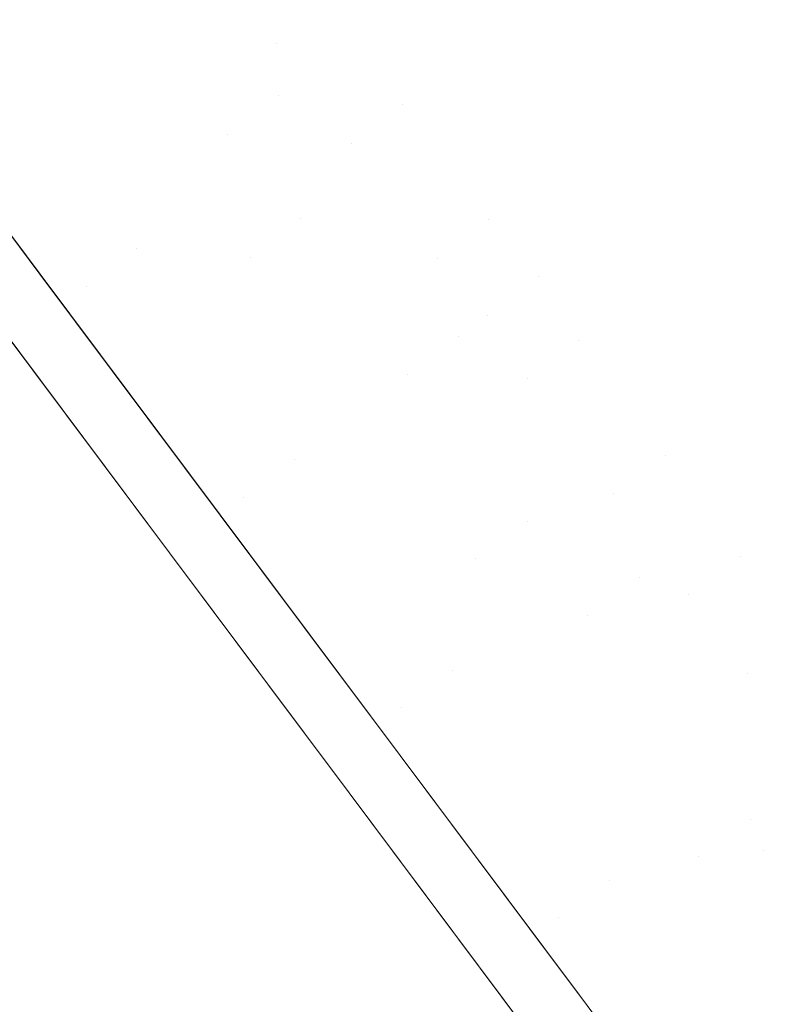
# Model space of a CAD drawing. Header units: centimetres. Extents: x -20.1 to -11, y -7.5 to 4.5.
# Tile 4 of 13: x -15.8 to -14.6, y -2.2 to -0.7. Entities that reach past the tile are written whole.
import ezdxf

# ---------------------------------------------------------------- set-up
doc = ezdxf.new("R2010")
doc.units = ezdxf.units.CM
doc.header["$LTSCALE"] = 2.54
doc.layers.add('Lucido design-1', color=7, linetype='Continuous')

# ---------------------------------------------------------------- blocks, each defined once
blk = doc.blocks.new('Gruppo-1')
at = {"color": 30, "linetype": 'Continuous', "lineweight": 9}
for points, invisible_edges in [([(-15.7478, -0.335, -332.466), (-15.847, -0.2024, -332.595), (-15.4539, -0.6797, -333.3027), (-15.4043, -0.746, -333.2382)], 15), ([(-15.4043, -0.746, -334.7823), (-15.4539, -0.6797, -334.7178), (-15.847, -0.2024, -335.4256), (-15.7478, -0.335, -335.5545)], 15), ([(-15.6695, -0.273, -332.4622), (-15.558, -0.422, -332.3486), (-15.2693, -0.7595, -333.1795), (-15.3251, -0.685, -333.2363)], 15), ([(-15.3251, -0.685, -334.7842), (-15.2693, -0.7595, -334.841), (-15.558, -0.422, -335.6719), (-15.6695, -0.273, -335.5584)], 15), ([(-15.4043, -0.746, -333.2382), (-15.3487, -0.8203, -333.1816), (-15.6367, -0.4836, -332.3528), (-15.7478, -0.335, -332.466)], 15), ([(-15.7478, -0.335, -335.5545), (-15.6367, -0.4836, -335.6677), (-15.3487, -0.8203, -334.8389), (-15.4043, -0.746, -334.7823)], 15), ([(-15.6788, -0.3413, -331.3777), (-15.4824, -0.6039, -331.2727), (-15.3049, -0.7605, -332.185), (-15.4358, -0.5853, -332.255)], 15), ([(-15.4358, -0.5853, -335.7655), (-15.3049, -0.7605, -335.8355), (-15.4824, -0.6039, -336.7478), (-15.6788, -0.3413, -336.6428)], 15), ([(-15.5629, -0.367, -334.1352), (-15.5679, -0.3603, -334.0103), (-14.9962, -1.1085, -334.0103)], 11), ([(-14.9962, -1.1085, -334.0103), (-15.5679, -0.3603, -334.0103), (-15.5629, -0.367, -333.8853)], 11), ([(-15.5629, -0.367, -333.8853), (-15.5453, -0.3905, -333.7466), (-14.9962, -1.1085, -334.0103)], 11), ([(-14.9962, -1.1085, -334.0103), (-15.5453, -0.3905, -334.2739), (-15.5629, -0.367, -334.1352)], 11), ([(-14.9962, -1.1085, -334.0103), (-15.5453, -0.3905, -333.7466), (-15.5108, -0.4366, -333.5977)], 11), ([(-15.5108, -0.4366, -334.4228), (-15.5453, -0.3905, -334.2739), (-14.9962, -1.1085, -334.0103)], 11), ([(-15.5148, -0.6466, -332.2594), (-15.3842, -0.8213, -332.1896), (-15.5613, -0.6651, -331.2796), (-15.7572, -0.4032, -331.3842)], 15), ([(-15.7572, -0.4032, -336.6363), (-15.5613, -0.6651, -336.741), (-15.3842, -0.8213, -335.8309), (-15.5148, -0.6466, -335.7612)], 15), ([(-16.1073, -0.4146, -327.5535), (-15.8658, -0.7374, -327.4902), (-15.6958, -0.7552, -328.4155), (-15.903, -0.4781, -328.4699)], 15), ([(-15.903, -0.4781, -339.5506), (-15.6958, -0.7552, -339.605), (-15.8658, -0.7374, -340.5304), (-16.1073, -0.4146, -340.467)], 15), ([(-15.0763, -1.1684, -334.0103), (-15.6465, -0.4221, -334.0103), (-15.6415, -0.4288, -334.1349)], 11), ([(-15.6415, -0.4288, -333.8856), (-15.6465, -0.4221, -334.0103), (-15.0763, -1.1684, -334.0103)], 11), ([(-15.0763, -1.1684, -334.0103), (-15.624, -0.4522, -333.7473), (-15.6415, -0.4288, -333.8856)], 11), ([(-15.6415, -0.4288, -334.1349), (-15.624, -0.4522, -334.2732), (-15.0763, -1.1684, -334.0103)], 11), ([(-15.2083, -0.8411, -333.1327), (-15.2693, -0.7595, -333.1795), (-15.558, -0.422, -332.3486), (-15.4358, -0.5853, -332.255)], 15), ([(-15.4358, -0.5853, -335.7655), (-15.558, -0.422, -335.6719), (-15.2693, -0.7595, -334.841), (-15.2083, -0.8411, -334.8878)], 15), ([(-15.5108, -0.4366, -333.5977), (-15.4551, -0.5111, -333.4454), (-14.9962, -1.1085, -334.0103)], 11), ([(-14.9962, -1.1085, -334.0103), (-15.4551, -0.5111, -334.5751), (-15.5108, -0.4366, -334.4228)], 11), ([(-15.7136, -0.5536, -338.6311), (-15.6753, -0.4593, -337.659), (-15.4011, -0.826, -337.7455)], 11), ([(-15.4011, -0.826, -330.275), (-15.6753, -0.4593, -330.3616), (-15.7136, -0.5536, -329.3894)], 11), ([(-15.2767, -0.8791, -331.2078), (-15.4824, -0.6039, -331.2727), (-15.6753, -0.4593, -330.3616), (-15.4011, -0.826, -330.275)], 15), ([(-15.4011, -0.826, -337.7455), (-15.6753, -0.4593, -337.659), (-15.4824, -0.6039, -336.7478), (-15.2767, -0.8791, -336.8127)], 15), ([(-15.5896, -0.4982, -333.5987), (-15.624, -0.4522, -333.7473), (-15.0763, -1.1684, -334.0103)], 11), ([(-15.0763, -1.1684, -334.0103), (-15.624, -0.4522, -334.2732), (-15.5896, -0.4982, -334.4218)], 11), ([(-15.9807, -0.5396, -328.4837), (-15.7741, -0.816, -328.4295), (-15.9437, -0.7983, -327.5064), (-16.1846, -0.4762, -327.5696)], 15), ([(-16.1846, -0.4762, -340.4509), (-15.9437, -0.7983, -340.5141), (-15.7741, -0.816, -339.5911), (-15.9807, -0.5396, -339.5368)], 15), ([(-15.903, -0.4781, -328.4699), (-15.6958, -0.7552, -328.4155), (-15.5408, -0.7847, -329.344), (-15.7136, -0.5536, -329.3894)], 15), ([(-15.7136, -0.5536, -338.6311), (-15.5408, -0.7847, -338.6765), (-15.6958, -0.7552, -339.605), (-15.903, -0.4781, -339.5506)], 15), ([(-15.5148, -0.6466, -332.2594), (-15.6367, -0.4836, -332.3528), (-15.3487, -0.8203, -333.1816), (-15.2878, -0.9017, -333.1349)], 15), ([(-15.2878, -0.9017, -334.8856), (-15.3487, -0.8203, -334.8389), (-15.6367, -0.4836, -335.6677), (-15.5148, -0.6466, -335.7612)], 15), ([(-15.0763, -1.1684, -334.0103), (-15.534, -0.5725, -333.4468), (-15.5896, -0.4982, -333.5987)], 11), ([(-15.5896, -0.4982, -334.4218), (-15.534, -0.5725, -334.5737), (-15.0763, -1.1684, -334.0103)], 11), ([(-15.4801, -0.8866, -337.7362), (-15.7537, -0.5208, -337.6499), (-15.7919, -0.6149, -338.6196)], 11), ([(-15.7919, -0.6149, -329.4009), (-15.7537, -0.5208, -330.3707), (-15.4801, -0.8866, -330.2843)], 11), ([(-15.4801, -0.8866, -330.2843), (-15.7537, -0.5208, -330.3707), (-15.5613, -0.6651, -331.2796), (-15.356, -0.9396, -331.2148)], 15), ([(-15.356, -0.9396, -336.8057), (-15.5613, -0.6651, -336.741), (-15.7537, -0.5208, -337.6499), (-15.4801, -0.8866, -337.7362)], 15), ([(-14.9962, -1.1085, -334.0103), (-15.4551, -0.5111, -333.4454), (-15.4181, -0.5605, -333.3713)], 11), ([(-15.4181, -0.5605, -334.6492), (-15.4551, -0.5111, -334.5751), (-14.9962, -1.1085, -334.0103)], 11), ([(-15.7919, -0.6149, -329.4009), (-15.6195, -0.8454, -329.3557), (-15.7741, -0.816, -328.4295), (-15.9807, -0.5396, -328.4837)], 15), ([(-15.9807, -0.5396, -339.5368), (-15.7741, -0.816, -339.5911), (-15.6195, -0.8454, -338.6649), (-15.7919, -0.6149, -338.6196)], 15), ([(-15.4011, -0.826, -337.7455), (-15.5408, -0.7847, -338.6765), (-15.7136, -0.5536, -338.6311)], 11), ([(-15.7136, -0.5536, -329.3894), (-15.5408, -0.7847, -329.344), (-15.4011, -0.826, -330.275)], 11), ([(-14.9962, -1.1085, -334.0103), (-15.3748, -0.6185, -334.7196), (-15.4181, -0.5605, -334.6492)], 11), ([(-15.4181, -0.5605, -333.3713), (-15.3748, -0.6185, -333.3009), (-14.9962, -1.1085, -334.0103)], 11), ([(-15.0763, -1.1684, -334.0103), (-15.534, -0.5725, -334.5737), (-15.4971, -0.6218, -334.6476)], 11), ([(-15.4971, -0.6218, -333.3729), (-15.534, -0.5725, -333.4468), (-15.0763, -1.1684, -334.0103)], 11), ([(-15.4358, -0.5853, -332.255), (-15.3049, -0.7605, -332.185), (-15.1428, -0.9287, -333.0978), (-15.2083, -0.8411, -333.1327)], 15), ([(-15.2083, -0.8411, -334.8878), (-15.1428, -0.9287, -334.9228), (-15.3049, -0.7605, -335.8355), (-15.4358, -0.5853, -335.7655)], 15), ([(-15.1677, -0.9439, -332.1417), (-15.3049, -0.7605, -332.185), (-15.4824, -0.6039, -331.2727), (-15.2767, -0.8791, -331.2078)], 15), ([(-15.2767, -0.8791, -336.8127), (-15.4824, -0.6039, -336.7478), (-15.3049, -0.7605, -335.8355), (-15.1677, -0.9439, -335.8788)], 15), ([(-15.4801, -0.8866, -330.2843), (-15.6195, -0.8454, -329.3557), (-15.7919, -0.6149, -329.4009)], 11), ([(-15.7919, -0.6149, -338.6196), (-15.6195, -0.8454, -338.6649), (-15.4801, -0.8866, -337.7362)], 11), ([(-15.0763, -1.1684, -334.0103), (-15.4539, -0.6797, -333.3027), (-15.4971, -0.6218, -333.3729)], 11), ([(-15.4971, -0.6218, -334.6476), (-15.4539, -0.6797, -334.7178), (-15.0763, -1.1684, -334.0103)], 11), ([(-14.9962, -1.1085, -334.0103), (-15.3748, -0.6185, -333.3009), (-15.3251, -0.685, -333.2363)], 11), ([(-15.3251, -0.685, -334.7842), (-15.3748, -0.6185, -334.7196), (-14.9962, -1.1085, -334.0103)], 11), ([(-15.2878, -0.9017, -333.1349), (-15.2225, -0.9891, -333.1), (-15.3842, -0.8213, -332.1896), (-15.5148, -0.6466, -332.2594)], 15), ([(-15.5148, -0.6466, -335.7612), (-15.3842, -0.8213, -335.8309), (-15.2225, -0.9891, -334.9205), (-15.2878, -0.9017, -334.8856)], 15), ([(-15.356, -0.9396, -331.2148), (-15.5613, -0.6651, -331.2796), (-15.3842, -0.8213, -332.1896), (-15.2473, -1.0042, -332.1464)], 15), ([(-15.2473, -1.0042, -335.8741), (-15.3842, -0.8213, -335.8309), (-15.5613, -0.6651, -336.741), (-15.356, -0.9396, -336.8057)], 15), ([(-15.0763, -1.1684, -334.0103), (-15.4539, -0.6797, -334.7178), (-15.4043, -0.746, -334.7823)], 11), ([(-15.4043, -0.746, -333.2382), (-15.4539, -0.6797, -333.3027), (-15.0763, -1.1684, -334.0103)], 11), ([(-14.9962, -1.1085, -334.0103), (-15.2693, -0.7595, -334.841), (-15.3251, -0.685, -334.7842)], 11), ([(-15.3251, -0.685, -333.2363), (-15.2693, -0.7595, -333.1795), (-14.9962, -1.1085, -334.0103)], 11), ([(-15.9583, -0.8553, -341.4697), (-15.8658, -0.7374, -340.5304), (-15.6215, -1.0641, -340.5687)], 11), ([(-15.8804, -0.9595, -326.5384), (-15.6215, -1.0641, -327.4519), (-15.8658, -0.7374, -327.4902)], 11), ([(-15.4861, -1.0355, -328.3826), (-15.6958, -0.7552, -328.4155), (-15.8658, -0.7374, -327.4902), (-15.6215, -1.0641, -327.4519)], 15), ([(-15.6215, -1.0641, -340.5687), (-15.8658, -0.7374, -340.5304), (-15.6958, -0.7552, -339.605), (-15.4861, -1.0355, -339.6379)], 15), ([(-15.0763, -1.1684, -334.0103), (-15.3487, -0.8203, -333.1816), (-15.4043, -0.746, -333.2382)], 11), ([(-15.4043, -0.746, -334.7823), (-15.3487, -0.8203, -334.8389), (-15.0763, -1.1684, -334.0103)], 11), ([(-15.366, -1.0185, -329.3166), (-15.5408, -0.7847, -329.344), (-15.6958, -0.7552, -328.4155), (-15.4861, -1.0355, -328.3826)], 15), ([(-15.4861, -1.0355, -339.6379), (-15.6958, -0.7552, -339.605), (-15.5408, -0.7847, -338.6765), (-15.366, -1.0185, -338.7039)], 15), ([(-15.0742, -1.0204, -333.0761), (-15.1428, -0.9287, -333.0978), (-15.3049, -0.7605, -332.185), (-15.1677, -0.9439, -332.1417)], 15), ([(-15.1677, -0.9439, -335.8788), (-15.3049, -0.7605, -335.8355), (-15.1428, -0.9287, -334.9228), (-15.0742, -1.0204, -334.9444)], 15), ([(-14.9962, -1.1085, -334.0103), (-15.2693, -0.7595, -333.1795), (-15.2083, -0.8411, -333.1327)], 11), ([(-15.2083, -0.8411, -334.8878), (-15.2693, -0.7595, -334.841), (-14.9962, -1.1085, -334.0103)], 11), ([(-15.4011, -0.826, -330.275), (-15.5408, -0.7847, -329.344), (-15.366, -1.0185, -329.3166)], 11), ([(-15.366, -1.0185, -338.7039), (-15.5408, -0.7847, -338.6765), (-15.4011, -0.826, -337.7455)], 11), ([(-15.7, -1.1241, -340.5523), (-15.9437, -0.7983, -340.5141), (-16.0314, -0.922, -341.4519)], 11), ([(-15.9437, -0.7983, -327.5064), (-15.7, -1.1241, -327.4682), (-15.8873, -1.1147, -326.5477)], 11), ([(-15.7, -1.1241, -327.4682), (-15.9437, -0.7983, -327.5064), (-15.7741, -0.816, -328.4295), (-15.565, -1.0956, -328.3967)], 15), ([(-15.565, -1.0956, -339.6238), (-15.7741, -0.816, -339.5911), (-15.9437, -0.7983, -340.5141), (-15.7, -1.1241, -340.5523)], 15), ([(-15.565, -1.0956, -328.3967), (-15.7741, -0.816, -328.4295), (-15.6195, -0.8454, -329.3557), (-15.4451, -1.0786, -329.3283)], 15), ([(-15.4451, -1.0786, -338.6922), (-15.6195, -0.8454, -338.6649), (-15.7741, -0.816, -339.5911), (-15.565, -1.0956, -339.6238)], 15), ([(-15.366, -1.0185, -338.7039), (-15.4011, -0.826, -337.7455), (-15.1203, -1.2014, -337.7748)], 11), ([(-15.1203, -1.2014, -330.2457), (-15.4011, -0.826, -330.275), (-15.366, -1.0185, -329.3166)], 11), ([(-15.4011, -0.826, -330.275), (-15.1203, -1.2014, -330.2457), (-15.066, -1.1607, -331.1858), (-15.2767, -0.8791, -331.2078)], 15), ([(-15.2767, -0.8791, -336.8127), (-15.066, -1.1607, -336.8347), (-15.1203, -1.2014, -337.7748), (-15.4011, -0.826, -337.7455)], 15), ([(-15.2473, -1.0042, -332.1464), (-15.3842, -0.8213, -332.1896), (-15.2225, -0.9891, -333.1), (-15.1541, -1.0805, -333.0784)], 15), ([(-15.1541, -1.0805, -334.9421), (-15.2225, -0.9891, -334.9205), (-15.3842, -0.8213, -335.8309), (-15.2473, -1.0042, -335.8741)], 15), ([(-15.0763, -1.1684, -334.0103), (-15.3487, -0.8203, -334.8389), (-15.2878, -0.9017, -334.8856)], 11), ([(-15.2878, -0.9017, -333.1349), (-15.3487, -0.8203, -333.1816), (-15.0763, -1.1684, -334.0103)], 11), ([(-14.9962, -1.1085, -334.0103), (-15.1428, -0.9287, -334.9228), (-15.2083, -0.8411, -334.8878)], 11), ([(-15.2083, -0.8411, -333.1327), (-15.1428, -0.9287, -333.0978), (-14.9962, -1.1085, -334.0103)], 11), ([(-16.0314, -0.922, -341.4519), (-15.9583, -0.8553, -341.4697), (-15.7717, -1.1047, -341.4859)], 9), ([(-15.6215, -1.0641, -340.5687), (-15.7717, -1.1047, -341.4859), (-15.9583, -0.8553, -341.4697)], 9), ([(-15.4801, -0.8866, -337.7362), (-15.6195, -0.8454, -338.6649), (-15.4451, -1.0786, -338.6922)], 11), ([(-15.4451, -1.0786, -329.3283), (-15.6195, -0.8454, -329.3557), (-15.4801, -0.8866, -330.2843)], 11), ([(-15.2001, -1.2611, -337.7654), (-15.4801, -0.8866, -337.7362), (-15.4451, -1.0786, -338.6922)], 11), ([(-15.4451, -1.0786, -329.3283), (-15.4801, -0.8866, -330.2843), (-15.2001, -1.2611, -330.2551)], 11), ([(-15.356, -0.9396, -331.2148), (-15.1459, -1.2205, -331.1929), (-15.2001, -1.2611, -330.2551), (-15.4801, -0.8866, -330.2843)], 15), ([(-15.4801, -0.8866, -337.7362), (-15.2001, -1.2611, -337.7654), (-15.1459, -1.2205, -336.8276), (-15.356, -0.9396, -336.8057)], 15), ([(-15.2767, -0.8791, -331.2078), (-15.066, -1.1607, -331.1858), (-15.0272, -1.1317, -332.1271), (-15.1677, -0.9439, -332.1417)], 15), ([(-15.1677, -0.9439, -335.8788), (-15.0272, -1.1317, -335.8934), (-15.066, -1.1607, -336.8347), (-15.2767, -0.8791, -336.8127)], 15), ([(-15.0763, -1.1684, -334.0103), (-15.2225, -0.9891, -333.1), (-15.2878, -0.9017, -333.1349)], 11), ([(-15.2878, -0.9017, -334.8856), (-15.2225, -0.9891, -334.9205), (-15.0763, -1.1684, -334.0103)], 11), ([(-16.0314, -0.922, -341.4519), (-15.8499, -1.1647, -341.4675), (-15.7, -1.1241, -340.5523)], 10), ([(-15.7717, -1.1047, -341.4859), (-15.8499, -1.1647, -341.4675), (-16.0314, -0.922, -341.4519)], 9), ([(-14.9962, -1.1085, -334.0103), (-15.1428, -0.9287, -333.0978), (-15.0742, -1.0204, -333.0761)], 11), ([(-15.0742, -1.0204, -334.9444), (-15.1428, -0.9287, -334.9228), (-14.9962, -1.1085, -334.0103)], 11), ([(-15.2473, -1.0042, -332.1464), (-15.1072, -1.1916, -332.1318), (-15.1459, -1.2205, -331.1929), (-15.356, -0.9396, -331.2148)], 15), ([(-15.356, -0.9396, -336.8057), (-15.1459, -1.2205, -336.8276), (-15.1072, -1.1916, -335.8887), (-15.2473, -1.0042, -335.8741)], 15), ([(-15.1677, -0.9439, -332.1417), (-15.0272, -1.1317, -332.1271), (-15.004, -1.1143, -333.0688), (-15.0742, -1.0204, -333.0761)], 15), ([(-15.0742, -1.0204, -334.9444), (-15.004, -1.1143, -334.9517), (-15.0272, -1.1317, -335.8934), (-15.1677, -0.9439, -335.8788)], 15), ([(-15.8873, -1.1147, -326.5477), (-15.7719, -1.1045, -326.5332), (-15.8804, -0.9595, -326.5384)], 9), ([(-15.8804, -0.9595, -326.5384), (-15.7719, -1.1045, -326.5332), (-15.6215, -1.0641, -327.4519)], 10), ([(-15.0763, -1.1684, -334.0103), (-15.2225, -0.9891, -334.9205), (-15.1541, -1.0805, -334.9421)], 11), ([(-15.1541, -1.0805, -333.0784), (-15.2225, -0.9891, -333.1), (-15.0763, -1.1684, -334.0103)], 11), ([(-15.1541, -1.0805, -333.0784), (-15.084, -1.1742, -333.0711), (-15.1072, -1.1916, -332.1318), (-15.2473, -1.0042, -332.1464)], 15), ([(-15.2473, -1.0042, -335.8741), (-15.1072, -1.1916, -335.8887), (-15.084, -1.1742, -334.9494), (-15.1541, -1.0805, -334.9421)], 15), ([(-15.4861, -1.0355, -328.3826), (-15.2753, -1.3174, -328.3716), (-15.1901, -1.2536, -329.3074), (-15.366, -1.0185, -329.3166)], 15), ([(-15.366, -1.0185, -338.7039), (-15.1901, -1.2536, -338.7131), (-15.2753, -1.3174, -339.6489), (-15.4861, -1.0355, -339.6379)], 15), ([(-15.1203, -1.2014, -337.7748), (-15.1901, -1.2536, -338.7131), (-15.366, -1.0185, -338.7039)], 11), ([(-15.366, -1.0185, -329.3166), (-15.1901, -1.2536, -329.3074), (-15.1203, -1.2014, -330.2457)], 11), ([(-14.9962, -1.1085, -334.0103), (-15.004, -1.1143, -334.9517), (-15.0742, -1.0204, -334.9444)], 11), ([(-15.0742, -1.0204, -333.0761), (-15.004, -1.1143, -333.0688), (-14.9962, -1.1085, -334.0103)], 11), ([(-15.6215, -1.0641, -327.4519), (-15.3758, -1.3927, -327.439), (-15.2753, -1.3174, -328.3716), (-15.4861, -1.0355, -328.3826)], 15), ([(-15.4861, -1.0355, -339.6379), (-15.2753, -1.3174, -339.6489), (-15.3758, -1.3927, -340.5815), (-15.6215, -1.0641, -340.5687)], 15), ([(-15.3758, -1.3927, -327.439), (-15.6215, -1.0641, -327.4519), (-15.7719, -1.1045, -326.5332)], 11), ([(-15.7717, -1.1047, -341.4859), (-15.6215, -1.0641, -340.5687), (-15.3758, -1.3927, -340.5815)], 11), ([(-15.4451, -1.0786, -329.3283), (-15.2696, -1.3132, -329.3192), (-15.3546, -1.3768, -328.3857), (-15.565, -1.0956, -328.3967)], 15), ([(-15.565, -1.0956, -339.6238), (-15.3546, -1.3768, -339.6348), (-15.2696, -1.3132, -338.7014), (-15.4451, -1.0786, -338.6922)], 15), ([(-15.2001, -1.2611, -330.2551), (-15.2696, -1.3132, -329.3192), (-15.4451, -1.0786, -329.3283)], 11), ([(-15.4451, -1.0786, -338.6922), (-15.2696, -1.3132, -338.7014), (-15.2001, -1.2611, -337.7654)], 11), ([(-15.0763, -1.1684, -334.0103), (-15.084, -1.1742, -333.0711), (-15.1541, -1.0805, -333.0784)], 11), ([(-15.1541, -1.0805, -334.9421), (-15.084, -1.1742, -334.9494), (-15.0763, -1.1684, -334.0103)], 11), ([(-15.565, -1.0956, -328.3967), (-15.3546, -1.3768, -328.3857), (-15.4549, -1.4519, -327.4554), (-15.7, -1.1241, -327.4682)], 15), ([(-15.7, -1.1241, -340.5523), (-15.4549, -1.4519, -340.5651), (-15.3546, -1.3768, -339.6348), (-15.565, -1.0956, -339.6238)], 15), ([(-15.8873, -1.1147, -326.5477), (-15.8501, -1.1643, -326.5469), (-15.7719, -1.1045, -326.5332)], 10), ([(-15.7, -1.1241, -327.4682), (-15.8501, -1.1643, -326.5469), (-15.8873, -1.1147, -326.5477)], 9), ([(-15.4914, -1.4796, -326.5196), (-15.7719, -1.1045, -326.5332), (-15.8501, -1.1643, -326.5469)], 10), ([(-15.5704, -1.5384, -341.4916), (-15.8499, -1.1647, -341.4675), (-15.7717, -1.1047, -341.4859)], 10), ([(-15.7719, -1.1045, -326.5332), (-15.4914, -1.4796, -326.5196), (-15.3758, -1.3927, -327.439)], 10), ([(-15.7717, -1.1047, -341.4859), (-15.4916, -1.4794, -341.5103), (-15.5704, -1.5384, -341.4916)], 10), ([(-15.3758, -1.3927, -340.5815), (-15.4916, -1.4794, -341.5103), (-15.7717, -1.1047, -341.4859)], 9), ([(-14.9338, -1.2081, -333.0761), (-15.004, -1.1143, -333.0688), (-15.0272, -1.1317, -332.1271), (-14.8868, -1.3195, -332.1417)], 15), ([(-14.8868, -1.3195, -335.8788), (-15.0272, -1.1317, -335.8934), (-15.004, -1.1143, -334.9517), (-14.9338, -1.2081, -334.9444)], 15), ([(-14.9962, -1.1085, -334.0103), (-15.004, -1.1143, -333.0688), (-14.9338, -1.2081, -333.0761)], 11), ([(-14.9338, -1.2081, -334.9444), (-15.004, -1.1143, -334.9517), (-14.9962, -1.1085, -334.0103)], 11), ([(-14.9962, -1.1085, -334.0103), (-14.5529, -1.7174, -334.5751), (-14.5899, -1.668, -334.6492)], 11), ([(-14.9962, -1.1085, -334.0103), (-14.7386, -1.4691, -334.841), (-14.7997, -1.3874, -334.8878)], 11), ([(-14.9962, -1.1085, -334.0103), (-14.6332, -1.61, -334.7196), (-14.6829, -1.5436, -334.7842)], 11), ([(-14.9962, -1.1085, -334.0103), (-14.8652, -1.2999, -334.9228), (-14.9338, -1.2081, -334.9444)], 11), ([(-14.9962, -1.1085, -334.0103), (-14.7386, -1.4691, -333.1795), (-14.6829, -1.5436, -333.2363)], 11), ([(-14.9962, -1.1085, -334.0103), (-14.8652, -1.2999, -333.0978), (-14.7997, -1.3874, -333.1327)], 11), ([(-14.9962, -1.1085, -334.0103), (-14.6332, -1.61, -333.3009), (-14.5899, -1.668, -333.3713)], 11), ([(-14.4451, -1.8615, -333.8853), (-14.4401, -1.8682, -334.0103), (-14.9962, -1.1085, -334.0103)], 11), ([(-14.4971, -1.792, -333.5977), (-14.4627, -1.8381, -333.7466), (-14.9962, -1.1085, -334.0103)], 11), ([(-14.9962, -1.1085, -334.0103), (-14.4627, -1.8381, -333.7466), (-14.4451, -1.8615, -333.8853)], 11), ([(-14.5899, -1.668, -333.3713), (-14.5529, -1.7174, -333.4454), (-14.9962, -1.1085, -334.0103)], 11), ([(-14.7997, -1.3874, -333.1327), (-14.7386, -1.4691, -333.1795), (-14.9962, -1.1085, -334.0103)], 11), ([(-14.6829, -1.5436, -333.2363), (-14.6332, -1.61, -333.3009), (-14.9962, -1.1085, -334.0103)], 11), ([(-14.9962, -1.1085, -334.0103), (-14.5529, -1.7174, -333.4454), (-14.4971, -1.792, -333.5977)], 11), ([(-14.9338, -1.2081, -333.0761), (-14.8652, -1.2999, -333.0978), (-14.9962, -1.1085, -334.0103)], 11), ([(-14.6829, -1.5436, -334.7842), (-14.7386, -1.4691, -334.841), (-14.9962, -1.1085, -334.0103)], 11), ([(-14.7997, -1.3874, -334.8878), (-14.8652, -1.2999, -334.9228), (-14.9962, -1.1085, -334.0103)], 11), ([(-14.4971, -1.792, -334.4228), (-14.5529, -1.7174, -334.5751), (-14.9962, -1.1085, -334.0103)], 11), ([(-14.4451, -1.8615, -334.1352), (-14.4627, -1.8381, -334.2739), (-14.9962, -1.1085, -334.0103)], 11), ([(-14.9962, -1.1085, -334.0103), (-14.4627, -1.8381, -334.2739), (-14.4971, -1.792, -334.4228)], 11), ([(-14.5899, -1.668, -334.6492), (-14.6332, -1.61, -334.7196), (-14.9962, -1.1085, -334.0103)], 11), ([(-14.9962, -1.1085, -334.0103), (-14.4401, -1.8682, -334.0103), (-14.4451, -1.8615, -334.1352)], 11), ([(-15.8501, -1.1643, -326.5469), (-15.7, -1.1241, -327.4682), (-15.4549, -1.4519, -327.4554)], 11), ([(-15.4549, -1.4519, -340.5651), (-15.7, -1.1241, -340.5523), (-15.8499, -1.1647, -341.4675)], 11), ([(-14.8868, -1.3195, -332.1417), (-15.0272, -1.1317, -332.1271), (-15.066, -1.1607, -331.1858), (-14.8554, -1.4423, -331.2078)], 15), ([(-14.8554, -1.4423, -336.8127), (-15.066, -1.1607, -336.8347), (-15.0272, -1.1317, -335.8934), (-14.8868, -1.3195, -335.8788)], 15), ([(-15.4549, -1.4519, -327.4554), (-15.5703, -1.5385, -326.5411), (-15.8501, -1.1643, -326.5469)], 9), ([(-15.8501, -1.1643, -326.5469), (-15.5703, -1.5385, -326.5411), (-15.4914, -1.4796, -326.5196)], 10), ([(-14.8554, -1.4423, -331.2078), (-15.066, -1.1607, -331.1858), (-15.1203, -1.2014, -330.2457), (-14.8396, -1.5767, -330.275)], 15), ([(-14.8396, -1.5767, -337.7455), (-15.1203, -1.2014, -337.7748), (-15.066, -1.1607, -336.8347), (-14.8554, -1.4423, -336.8127)], 15), ([(-15.8499, -1.1647, -341.4675), (-15.5704, -1.5384, -341.4916), (-15.4549, -1.4519, -340.5651)], 10), ([(-14.9671, -1.3789, -332.1464), (-15.1072, -1.1916, -332.1318), (-15.084, -1.1742, -333.0711), (-15.014, -1.2678, -333.0784)], 15), ([(-15.014, -1.2678, -334.9421), (-15.084, -1.1742, -334.9494), (-15.1072, -1.1916, -335.8887), (-14.9671, -1.3789, -335.8741)], 15), ([(-15.0763, -1.1684, -334.0103), (-15.084, -1.1742, -334.9494), (-15.014, -1.2678, -334.9421)], 11), ([(-15.014, -1.2678, -333.0784), (-15.084, -1.1742, -333.0711), (-15.0763, -1.1684, -334.0103)], 11), ([(-15.0763, -1.1684, -334.0103), (-14.7142, -1.6687, -334.7178), (-14.6709, -1.7265, -334.6476)], 11), ([(-15.0763, -1.1684, -334.0103), (-14.9456, -1.3593, -334.9205), (-14.8803, -1.4466, -334.8856)], 11), ([(-15.0763, -1.1684, -334.0103), (-14.8193, -1.5281, -334.8389), (-14.7638, -1.6024, -334.7823)], 11), ([(-15.0763, -1.1684, -334.0103), (-14.9456, -1.3593, -333.1), (-15.014, -1.2678, -333.0784)], 11), ([(-15.0763, -1.1684, -334.0103), (-14.7142, -1.6687, -333.3027), (-14.7638, -1.6024, -333.2382)], 11), ([(-15.0763, -1.1684, -334.0103), (-14.8193, -1.5281, -333.1816), (-14.8803, -1.4466, -333.1349)], 11), ([(-15.0763, -1.1684, -334.0103), (-14.6341, -1.7758, -333.4468), (-14.6709, -1.7265, -333.3729)], 11), ([(-15.0763, -1.1684, -334.0103), (-14.5216, -1.9263, -334.0103), (-14.5265, -1.9196, -333.8856)], 11), ([(-15.0763, -1.1684, -334.0103), (-14.5441, -1.8962, -333.7473), (-14.5784, -1.8502, -333.5987)], 11), ([(-14.5265, -1.9196, -333.8856), (-14.5441, -1.8962, -333.7473), (-15.0763, -1.1684, -334.0103)], 11), ([(-14.6709, -1.7265, -333.3729), (-14.7142, -1.6687, -333.3027), (-15.0763, -1.1684, -334.0103)], 11), ([(-14.8803, -1.4466, -333.1349), (-14.9456, -1.3593, -333.1), (-15.0763, -1.1684, -334.0103)], 11), ([(-14.7638, -1.6024, -333.2382), (-14.8193, -1.5281, -333.1816), (-15.0763, -1.1684, -334.0103)], 11), ([(-14.5784, -1.8502, -333.5987), (-14.6341, -1.7758, -333.4468), (-15.0763, -1.1684, -334.0103)], 11), ([(-15.014, -1.2678, -334.9421), (-14.9456, -1.3593, -334.9205), (-15.0763, -1.1684, -334.0103)], 11), ([(-14.7638, -1.6024, -334.7823), (-14.7142, -1.6687, -334.7178), (-15.0763, -1.1684, -334.0103)], 11), ([(-14.8803, -1.4466, -334.8856), (-14.8193, -1.5281, -334.8389), (-15.0763, -1.1684, -334.0103)], 11), ([(-15.0763, -1.1684, -334.0103), (-14.6341, -1.7758, -334.5737), (-14.5784, -1.8502, -334.4218)], 11), ([(-15.0763, -1.1684, -334.0103), (-14.5441, -1.8962, -334.2732), (-14.5265, -1.9196, -334.1349)], 11), ([(-14.5784, -1.8502, -334.4218), (-14.5441, -1.8962, -334.2732), (-15.0763, -1.1684, -334.0103)], 11), ([(-14.6709, -1.7265, -334.6476), (-14.6341, -1.7758, -334.5737), (-15.0763, -1.1684, -334.0103)], 11), ([(-14.5265, -1.9196, -334.1349), (-14.5216, -1.9263, -334.0103), (-15.0763, -1.1684, -334.0103)], 11), ([(-14.9358, -1.5015, -331.2148), (-15.1459, -1.2205, -331.1929), (-15.1072, -1.1916, -332.1318), (-14.9671, -1.3789, -332.1464)], 15), ([(-14.9671, -1.3789, -335.8741), (-15.1072, -1.1916, -335.8887), (-15.1459, -1.2205, -336.8276), (-14.9358, -1.5015, -336.8057)], 15), ([(-15.1203, -1.2014, -330.2457), (-15.1901, -1.2536, -329.3074), (-15.0142, -1.4888, -329.3166)], 11), ([(-15.0142, -1.4888, -338.7039), (-15.1901, -1.2536, -338.7131), (-15.1203, -1.2014, -337.7748)], 11), ([(-15.1203, -1.2014, -337.7748), (-14.8396, -1.5767, -337.7455), (-15.0142, -1.4888, -338.7039)], 11), ([(-15.0142, -1.4888, -329.3166), (-14.8396, -1.5767, -330.275), (-15.1203, -1.2014, -330.2457)], 11), ([(-14.8868, -1.3195, -332.1417), (-14.7496, -1.5029, -332.185), (-14.8652, -1.2999, -333.0978), (-14.9338, -1.2081, -333.0761)], 15), ([(-14.9338, -1.2081, -334.9444), (-14.8652, -1.2999, -334.9228), (-14.7496, -1.5029, -335.8355), (-14.8868, -1.3195, -335.8788)], 15), ([(-14.92, -1.6355, -330.2843), (-15.2001, -1.2611, -330.2551), (-15.1459, -1.2205, -331.1929), (-14.9358, -1.5015, -331.2148)], 15), ([(-14.9358, -1.5015, -336.8057), (-15.1459, -1.2205, -336.8276), (-15.2001, -1.2611, -337.7654), (-14.92, -1.6355, -337.7362)], 15), ([(-15.0142, -1.4888, -329.3166), (-15.1901, -1.2536, -329.3074), (-15.2753, -1.3174, -328.3716), (-15.0644, -1.5993, -328.3826)], 15), ([(-15.0644, -1.5993, -339.6379), (-15.2753, -1.3174, -339.6489), (-15.1901, -1.2536, -338.7131), (-15.0142, -1.4888, -338.7039)], 15), ([(-15.2001, -1.2611, -337.7654), (-15.2696, -1.3132, -338.7014), (-15.0942, -1.5478, -338.6922)], 11), ([(-15.0942, -1.5478, -329.3283), (-15.2696, -1.3132, -329.3192), (-15.2001, -1.2611, -330.2551)], 11), ([(-15.0942, -1.5478, -338.6922), (-14.92, -1.6355, -337.7362), (-15.2001, -1.2611, -337.7654)], 11), ([(-15.2001, -1.2611, -330.2551), (-14.92, -1.6355, -330.2843), (-15.0942, -1.5478, -329.3283)], 11), ([(-15.014, -1.2678, -333.0784), (-14.9456, -1.3593, -333.1), (-14.8303, -1.5619, -332.1896), (-14.9671, -1.3789, -332.1464)], 15), ([(-14.9671, -1.3789, -335.8741), (-14.8303, -1.5619, -335.8309), (-14.9456, -1.3593, -334.9205), (-15.014, -1.2678, -334.9421)], 15), ([(-14.7997, -1.3874, -333.1327), (-14.8652, -1.2999, -333.0978), (-14.7496, -1.5029, -332.185), (-14.6187, -1.678, -332.255)], 15), ([(-14.6187, -1.678, -335.7655), (-14.7496, -1.5029, -335.8355), (-14.8652, -1.2999, -334.9228), (-14.7997, -1.3874, -334.8878)], 15), ([(-15.0644, -1.5993, -328.3826), (-15.2753, -1.3174, -328.3716), (-15.3758, -1.3927, -327.439), (-15.1301, -1.7213, -327.4519)], 15), ([(-15.1301, -1.7213, -340.5687), (-15.3758, -1.3927, -340.5815), (-15.2753, -1.3174, -339.6489), (-15.0644, -1.5993, -339.6379)], 15), ([(-15.1443, -1.6581, -328.3967), (-15.3546, -1.3768, -328.3857), (-15.2696, -1.3132, -329.3192), (-15.0942, -1.5478, -329.3283)], 15), ([(-15.0942, -1.5478, -338.6922), (-15.2696, -1.3132, -338.7014), (-15.3546, -1.3768, -339.6348), (-15.1443, -1.6581, -339.6238)], 15), ([(-14.8554, -1.4423, -331.2078), (-14.6496, -1.7175, -331.2727), (-14.7496, -1.5029, -332.185), (-14.8868, -1.3195, -332.1417)], 15), ([(-14.8868, -1.3195, -335.8788), (-14.7496, -1.5029, -335.8355), (-14.6496, -1.7175, -336.7478), (-14.8554, -1.4423, -336.8127)], 15), ([(-14.6997, -1.7365, -332.2594), (-14.8303, -1.5619, -332.1896), (-14.9456, -1.3593, -333.1), (-14.8803, -1.4466, -333.1349)], 15), ([(-14.8803, -1.4466, -334.8856), (-14.9456, -1.3593, -334.9205), (-14.8303, -1.5619, -335.8309), (-14.6997, -1.7365, -335.7612)], 15), ([(-15.2098, -1.7797, -327.4682), (-15.4549, -1.4519, -327.4554), (-15.3546, -1.3768, -328.3857), (-15.1443, -1.6581, -328.3967)], 15), ([(-15.1443, -1.6581, -339.6238), (-15.3546, -1.3768, -339.6348), (-15.4549, -1.4519, -340.5651), (-15.2098, -1.7797, -340.5523)], 15), ([(-14.9671, -1.3789, -332.1464), (-14.8303, -1.5619, -332.1896), (-14.7305, -1.7759, -331.2796), (-14.9358, -1.5015, -331.2148)], 15), ([(-14.9358, -1.5015, -336.8057), (-14.7305, -1.7759, -336.741), (-14.8303, -1.5619, -335.8309), (-14.9671, -1.3789, -335.8741)], 15), ([(-15.4916, -1.4794, -341.5103), (-15.3758, -1.3927, -340.5815), (-15.1301, -1.7213, -340.5687)], 11), ([(-15.3758, -1.3927, -327.439), (-15.4914, -1.4796, -326.5196), (-15.3618, -1.653, -326.5134)], 9), ([(-15.1301, -1.7213, -327.4519), (-15.3758, -1.3927, -327.439), (-15.3618, -1.653, -326.5134)], 11), ([(-14.6187, -1.678, -332.255), (-14.4965, -1.8414, -332.3486), (-14.7386, -1.4691, -333.1795), (-14.7997, -1.3874, -333.1327)], 15), ([(-14.7997, -1.3874, -334.8878), (-14.7386, -1.4691, -334.841), (-14.4965, -1.8414, -335.6719), (-14.6187, -1.678, -335.7655)], 15), ([(-15.2098, -1.7797, -340.5523), (-15.4549, -1.4519, -340.5651), (-15.5704, -1.5384, -341.4916)], 11), ([(-15.3655, -1.8123, -326.5368), (-15.5703, -1.5385, -326.5411), (-15.4549, -1.4519, -327.4554)], 10), ([(-15.4549, -1.4519, -327.4554), (-15.2098, -1.7797, -327.4682), (-15.3655, -1.8123, -326.5368)], 11), ([(-14.8803, -1.4466, -333.1349), (-14.8193, -1.5281, -333.1816), (-14.5778, -1.8995, -332.3528), (-14.6997, -1.7365, -332.2594)], 15), ([(-14.6997, -1.7365, -335.7612), (-14.5778, -1.8995, -335.6677), (-14.8193, -1.5281, -334.8389), (-14.8803, -1.4466, -334.8856)], 15), ([(-14.8396, -1.5767, -330.275), (-14.5653, -1.9435, -330.3616), (-14.6496, -1.7175, -331.2727), (-14.8554, -1.4423, -331.2078)], 15), ([(-14.8554, -1.4423, -336.8127), (-14.6496, -1.7175, -336.7478), (-14.5653, -1.9435, -337.659), (-14.8396, -1.5767, -337.7455)], 15), ([(-14.6829, -1.5436, -333.2363), (-14.7386, -1.4691, -333.1795), (-14.4965, -1.8414, -332.3486), (-14.385, -1.9904, -332.4622)], 15), ([(-14.385, -1.9904, -335.5584), (-14.4965, -1.8414, -335.6719), (-14.7386, -1.4691, -334.841), (-14.6829, -1.5436, -334.7842)], 15), ([(-15.5704, -1.5384, -341.4916), (-15.4916, -1.4794, -341.5103), (-15.2115, -1.8538, -341.483)], 9), ([(-15.3618, -1.653, -326.5134), (-15.4914, -1.4796, -326.5196), (-15.5703, -1.5385, -326.5411)], 10), ([(-15.1301, -1.7213, -340.5687), (-15.2115, -1.8538, -341.483), (-15.4916, -1.4794, -341.5103)], 9), ([(-15.0644, -1.5993, -328.3826), (-14.8548, -1.8796, -328.4155), (-14.8394, -1.7225, -329.344), (-15.0142, -1.4888, -329.3166)], 15), ([(-15.0142, -1.4888, -338.7039), (-14.8394, -1.7225, -338.6765), (-14.8548, -1.8796, -339.605), (-15.0644, -1.5993, -339.6379)], 15), ([(-14.8396, -1.5767, -337.7455), (-14.8394, -1.7225, -338.6765), (-15.0142, -1.4888, -338.7039)], 11), ([(-15.0142, -1.4888, -329.3166), (-14.8394, -1.7225, -329.344), (-14.8396, -1.5767, -330.275)], 11), ([(-14.9358, -1.5015, -331.2148), (-14.7305, -1.7759, -331.2796), (-14.6465, -2.0013, -330.3707), (-14.92, -1.6355, -330.2843)], 15), ([(-14.92, -1.6355, -337.7362), (-14.6465, -2.0013, -337.6499), (-14.7305, -1.7759, -336.741), (-14.9358, -1.5015, -336.8057)], 15), ([(-14.6187, -1.678, -332.255), (-14.7496, -1.5029, -332.185), (-14.6496, -1.7175, -331.2727), (-14.4532, -1.9801, -331.3777)], 15), ([(-14.4532, -1.9801, -336.6428), (-14.6496, -1.7175, -336.7478), (-14.7496, -1.5029, -335.8355), (-14.6187, -1.678, -335.7655)], 15), ([(-14.4666, -2.0481, -332.466), (-14.5778, -1.8995, -332.3528), (-14.8193, -1.5281, -333.1816), (-14.7638, -1.6024, -333.2382)], 15), ([(-14.7638, -1.6024, -334.7823), (-14.8193, -1.5281, -334.8389), (-14.5778, -1.8995, -335.6677), (-14.4666, -2.0481, -335.5545)], 15), ([(-15.5704, -1.5384, -341.4916), (-15.2911, -1.9119, -341.4644), (-15.2098, -1.7797, -340.5523)], 10), ([(-15.2115, -1.8538, -341.483), (-15.2911, -1.9119, -341.4644), (-15.5704, -1.5384, -341.4916)], 9), ([(-15.5703, -1.5385, -326.5411), (-15.3655, -1.8123, -326.5368), (-15.3618, -1.653, -326.5134)], 10), ([(-14.385, -1.9904, -332.4622), (-14.2856, -2.1233, -332.5914), (-14.6332, -1.61, -333.3009), (-14.6829, -1.5436, -333.2363)], 15), ([(-14.6829, -1.5436, -334.7842), (-14.6332, -1.61, -334.7196), (-14.2856, -2.1233, -335.4291), (-14.385, -1.9904, -335.5584)], 15), ([(-15.0942, -1.5478, -329.3283), (-14.9198, -1.7809, -329.3557), (-14.9352, -1.9377, -328.4295), (-15.1443, -1.6581, -328.3967)], 15), ([(-15.1443, -1.6581, -339.6238), (-14.9352, -1.9377, -339.5911), (-14.9198, -1.7809, -338.6649), (-15.0942, -1.5478, -338.6922)], 15), ([(-14.92, -1.6355, -330.2843), (-14.9198, -1.7809, -329.3557), (-15.0942, -1.5478, -329.3283)], 11), ([(-15.0942, -1.5478, -338.6922), (-14.9198, -1.7809, -338.6649), (-14.92, -1.6355, -337.7362)], 11), ([(-14.5346, -2.0379, -331.3842), (-14.7305, -1.7759, -331.2796), (-14.8303, -1.5619, -332.1896), (-14.6997, -1.7365, -332.2594)], 15), ([(-14.6997, -1.7365, -335.7612), (-14.8303, -1.5619, -335.8309), (-14.7305, -1.7759, -336.741), (-14.5346, -2.0379, -336.6363)], 15), ([(-14.8396, -1.5767, -337.7455), (-14.5653, -1.9435, -337.659), (-14.6666, -1.9536, -338.6311)], 11), ([(-14.8396, -1.5767, -330.275), (-14.8394, -1.7225, -329.344), (-14.6666, -1.9536, -329.3894)], 11), ([(-14.6666, -1.9536, -329.3894), (-14.5653, -1.9435, -330.3616), (-14.8396, -1.5767, -330.275)], 11), ([(-14.6666, -1.9536, -338.6311), (-14.8394, -1.7225, -338.6765), (-14.8396, -1.5767, -337.7455)], 11), ([(-15.1301, -1.7213, -327.4519), (-14.8858, -2.0479, -327.4902), (-14.8548, -1.8796, -328.4155), (-15.0644, -1.5993, -328.3826)], 15), ([(-15.0644, -1.5993, -339.6379), (-14.8548, -1.8796, -339.605), (-14.8858, -2.0479, -340.5304), (-15.1301, -1.7213, -340.5687)], 15), ([(-14.7638, -1.6024, -333.2382), (-14.7142, -1.6687, -333.3027), (-14.3675, -2.1807, -332.595), (-14.4666, -2.0481, -332.466)], 15), ([(-14.4666, -2.0481, -335.5545), (-14.3675, -2.1807, -335.4256), (-14.7142, -1.6687, -334.7178), (-14.7638, -1.6024, -334.7823)], 15), ([(-14.92, -1.6355, -337.7362), (-14.9198, -1.7809, -338.6649), (-14.7474, -2.0114, -338.6196)], 11), ([(-14.7474, -2.0114, -338.6196), (-14.6465, -2.0013, -337.6499), (-14.92, -1.6355, -337.7362)], 11), ([(-14.92, -1.6355, -330.2843), (-14.6465, -2.0013, -330.3707), (-14.7474, -2.0114, -329.4009)], 11), ([(-14.7474, -2.0114, -329.4009), (-14.9198, -1.7809, -329.3557), (-14.92, -1.6355, -330.2843)], 11), ([(-15.2117, -1.8536, -326.5354), (-15.3618, -1.653, -326.5134), (-15.3655, -1.8123, -326.5368)], 10), ([(-15.3618, -1.653, -326.5134), (-15.2117, -1.8536, -326.5354), (-15.1301, -1.7213, -327.4519)], 10), ([(-15.1443, -1.6581, -328.3967), (-14.9352, -1.9377, -328.4295), (-14.9661, -2.1055, -327.5064), (-15.2098, -1.7797, -327.4682)], 15), ([(-15.2098, -1.7797, -340.5523), (-14.9661, -2.1055, -340.5141), (-14.9352, -1.9377, -339.5911), (-15.1443, -1.6581, -339.6238)], 15), ([(-14.2809, -2.2964, -332.7354), (-14.3675, -2.1807, -332.595), (-14.7142, -1.6687, -333.3027), (-14.6709, -1.7265, -333.3729)], 15), ([(-14.6709, -1.7265, -334.6476), (-14.7142, -1.6687, -334.7178), (-14.3675, -2.1807, -335.4256), (-14.2809, -2.2964, -335.2852)], 15), ([(-14.8858, -2.0479, -327.4902), (-15.1301, -1.7213, -327.4519), (-15.2117, -1.8536, -326.5354)], 11), ([(-14.9704, -2.1763, -341.4596), (-15.2115, -1.8538, -341.483), (-15.1301, -1.7213, -340.5687)], 10), ([(-15.1301, -1.7213, -340.5687), (-14.8858, -2.0479, -340.5304), (-14.9704, -2.1763, -341.4596)], 11), ([(-14.6666, -1.9536, -329.3894), (-14.8394, -1.7225, -329.344), (-14.8548, -1.8796, -328.4155), (-14.6476, -2.1567, -328.4699)], 15), ([(-14.6476, -2.1567, -339.5506), (-14.8548, -1.8796, -339.605), (-14.8394, -1.7225, -338.6765), (-14.6666, -1.9536, -338.6311)], 15), ([(-14.6709, -1.7265, -333.3729), (-14.6341, -1.7758, -333.4468), (-14.2072, -2.395, -332.8832), (-14.2809, -2.2964, -332.7354)], 15), ([(-14.2809, -2.2964, -335.2852), (-14.2072, -2.395, -335.1374), (-14.6341, -1.7758, -334.5737), (-14.6709, -1.7265, -334.6476)], 15), ([(-14.4532, -1.9801, -331.3777), (-14.6496, -1.7175, -331.2727), (-14.5653, -1.9435, -330.3616), (-14.3035, -2.2935, -330.5014)], 15), ([(-14.3035, -2.2935, -337.5191), (-14.5653, -1.9435, -337.659), (-14.6496, -1.7175, -336.7478), (-14.4532, -1.9801, -336.6428)], 15), ([(-14.6997, -1.7365, -332.2594), (-14.5778, -1.8995, -332.3528), (-14.3518, -2.2823, -331.5243), (-14.5346, -2.0379, -331.3842)], 15), ([(-14.5346, -2.0379, -336.6363), (-14.3518, -2.2823, -336.4962), (-14.5778, -1.8995, -335.6677), (-14.6997, -1.7365, -335.7612)], 15), ([(-14.3853, -2.3505, -330.5102), (-14.6465, -2.0013, -330.3707), (-14.7305, -1.7759, -331.2796), (-14.5346, -2.0379, -331.3842)], 15), ([(-14.5346, -2.0379, -336.6363), (-14.7305, -1.7759, -336.741), (-14.6465, -2.0013, -337.6499), (-14.3853, -2.3505, -337.5103)], 15), ([(-15.2098, -1.7797, -327.4682), (-15.291, -1.9119, -326.5498), (-15.3655, -1.8123, -326.5368)], 9), ([(-15.2098, -1.7797, -340.5523), (-15.2911, -1.9119, -341.4644), (-15.0498, -2.2344, -341.4409)], 9), ([(-15.291, -1.9119, -326.5498), (-15.2098, -1.7797, -327.4682), (-14.9661, -2.1055, -327.5064)], 11), ([(-15.0498, -2.2344, -341.4409), (-14.9661, -2.1055, -340.5141), (-15.2098, -1.7797, -340.5523)], 11), ([(-14.7285, -2.214, -328.4837), (-14.9352, -1.9377, -328.4295), (-14.9198, -1.7809, -329.3557), (-14.7474, -2.0114, -329.4009)], 15), ([(-14.7474, -2.0114, -338.6196), (-14.9198, -1.7809, -338.6649), (-14.9352, -1.9377, -339.5911), (-14.7285, -2.214, -339.5368)], 15), ([(-15.3655, -1.8123, -326.5368), (-15.291, -1.9119, -326.5498), (-15.2117, -1.8536, -326.5354)], 10), ([(-15.2911, -1.9119, -341.4644), (-15.2115, -1.8538, -341.483), (-14.9704, -2.1763, -341.4596)], 9), ([(-14.9327, -2.2267, -326.5762), (-15.2117, -1.8536, -326.5354), (-15.291, -1.9119, -326.5498)], 10), ([(-15.2117, -1.8536, -326.5354), (-14.9327, -2.2267, -326.5762), (-14.8858, -2.0479, -327.4902)], 10), ([(-14.6476, -2.1567, -328.4699), (-14.8548, -1.8796, -328.4155), (-14.8858, -2.0479, -327.4902), (-14.6443, -2.3708, -327.5535)], 15), ([(-14.6443, -2.3708, -340.467), (-14.8858, -2.0479, -340.5304), (-14.8548, -1.8796, -339.605), (-14.6476, -2.1567, -339.5506)], 15), ([(-14.9704, -2.1763, -341.4596), (-15.0498, -2.2344, -341.4409), (-15.2911, -1.9119, -341.4644)], 9), ([(-14.9661, -2.1055, -327.5064), (-15.0132, -2.2834, -326.5984), (-15.291, -1.9119, -326.5498)], 9), ([(-15.291, -1.9119, -326.5498), (-15.0132, -2.2834, -326.5984), (-14.9327, -2.2267, -326.5762)], 10), ([(-14.7252, -2.4276, -327.5696), (-14.9661, -2.1055, -327.5064), (-14.9352, -1.9377, -328.4295), (-14.7285, -2.214, -328.4837)], 15), ([(-14.7285, -2.214, -339.5368), (-14.9352, -1.9377, -339.5911), (-14.9661, -2.1055, -340.5141), (-14.7252, -2.4276, -340.4509)], 15), ([(-14.5653, -1.9435, -337.659), (-14.4968, -2.1807, -338.5684), (-14.6666, -1.9536, -338.6311)], 11), ([(-14.6666, -1.9536, -329.3894), (-14.4968, -2.1807, -329.4521), (-14.5653, -1.9435, -330.3616)], 11), ([(-14.6476, -2.1567, -328.4699), (-14.444, -2.4289, -328.5451), (-14.4968, -2.1807, -329.4521), (-14.6666, -1.9536, -329.3894)], 15), ([(-14.6666, -1.9536, -338.6311), (-14.4968, -2.1807, -338.5684), (-14.444, -2.4289, -339.4754), (-14.6476, -2.1567, -339.5506)], 15), ([(-14.6465, -2.0013, -330.3707), (-14.5781, -2.2379, -329.4635), (-14.7474, -2.0114, -329.4009)], 11), ([(-14.7474, -2.0114, -338.6196), (-14.5781, -2.2379, -338.557), (-14.6465, -2.0013, -337.6499)], 11), ([(-14.6465, -2.0013, -337.6499), (-14.5781, -2.2379, -338.557), (-14.4126, -2.4592, -338.4778)], 11), ([(-14.4126, -2.4592, -338.4778), (-14.3853, -2.3505, -337.5103), (-14.6465, -2.0013, -337.6499)], 11), ([(-14.6465, -2.0013, -330.3707), (-14.3853, -2.3505, -330.5102), (-14.4126, -2.4592, -329.5428)], 11), ([(-14.4126, -2.4592, -329.5428), (-14.5781, -2.2379, -329.4635), (-14.6465, -2.0013, -330.3707)], 11), ([(-14.7474, -2.0114, -329.4009), (-14.5781, -2.2379, -329.4635), (-14.5254, -2.4856, -328.5588), (-14.7285, -2.214, -328.4837)], 15), ([(-14.7285, -2.214, -339.5368), (-14.5254, -2.4856, -339.4618), (-14.5781, -2.2379, -338.557), (-14.7474, -2.0114, -338.6196)], 15), ([(-14.8858, -2.0479, -340.5304), (-14.9326, -2.2267, -341.4485), (-14.9704, -2.1763, -341.4596)], 9), ([(-14.8858, -2.0479, -327.4902), (-14.9327, -2.2267, -326.5762), (-14.8382, -2.353, -326.59)], 9), ([(-14.9326, -2.2267, -341.4485), (-14.8858, -2.0479, -340.5304), (-14.6443, -2.3708, -340.467)], 11), ([(-14.6443, -2.3708, -327.5535), (-14.8858, -2.0479, -327.4902), (-14.8382, -2.353, -326.59)], 11), ([(-15.0498, -2.2344, -341.4409), (-15.0128, -2.2839, -341.43), (-14.9661, -2.1055, -340.5141)], 10), ([(-14.8431, -2.5109, -326.6282), (-15.0132, -2.2834, -326.5984), (-14.9661, -2.1055, -327.5064)], 10), ([(-14.7252, -2.4276, -340.4509), (-14.9661, -2.1055, -340.5141), (-15.0128, -2.2839, -341.43)], 11), ([(-14.9661, -2.1055, -327.5064), (-14.7252, -2.4276, -327.5696), (-14.8431, -2.5109, -326.6282)], 11), ([(-14.6443, -2.3708, -327.5535), (-14.407, -2.688, -327.6412), (-14.444, -2.4289, -328.5451), (-14.6476, -2.1567, -328.4699)], 15), ([(-14.6476, -2.1567, -339.5506), (-14.444, -2.4289, -339.4754), (-14.407, -2.688, -340.3793), (-14.6443, -2.3708, -340.467)], 15), ([(-14.9704, -2.1763, -341.4596), (-14.9326, -2.2267, -341.4485), (-15.0128, -2.2839, -341.43), (-15.0498, -2.2344, -341.4409)], 10), ([(-14.7285, -2.214, -328.4837), (-14.5254, -2.4856, -328.5588), (-14.4886, -2.744, -327.6571), (-14.7252, -2.4276, -327.5696)], 15), ([(-14.7252, -2.4276, -340.4509), (-14.4886, -2.744, -340.3634), (-14.5254, -2.4856, -339.4618), (-14.7285, -2.214, -339.5368)], 15), ([(-14.8382, -2.353, -326.59), (-14.9327, -2.2267, -326.5762), (-15.0132, -2.2834, -326.5984)], 10), ([(-15.0128, -2.2839, -341.43), (-14.9326, -2.2267, -341.4485), (-14.6579, -2.5941, -341.3679)], 9), ([(-14.6443, -2.3708, -340.467), (-14.6579, -2.5941, -341.3679), (-14.9326, -2.2267, -341.4485)], 9)]:
    blk.add_3dface(points, dxfattribs=dict(at, invisible_edges=invisible_edges))
blk = doc.blocks.new('Gruppo-2-1')
at = {"color": 7}
blk.add_blockref('Gruppo-1', (0, 0), dxfattribs=at)
blk = doc.blocks.new('Gruppo-4-1')
at = {"color": 7}
blk.add_blockref('Gruppo-2-1', (0, 0), dxfattribs=at)
blk = doc.blocks.new('Gruppo-5-1')
at = {"color": 7}
blk.add_blockref('Gruppo-4-1', (0, 0), dxfattribs=at)

msp = doc.modelspace()

# ---------------------------------------------------------------- block references
at = {"layer": 'Lucido design-1', "color": 7}
msp.add_blockref('Gruppo-5-1', (0, 0), dxfattribs=at)

doc.saveas('drawing.dxf')
